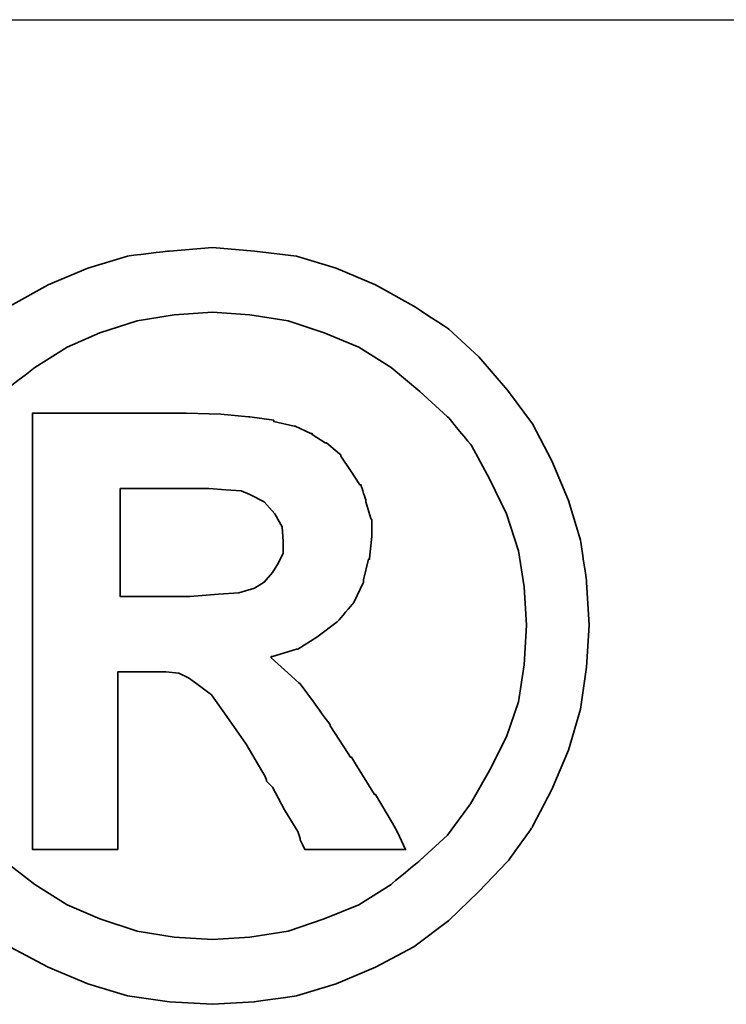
# Model space of a CAD drawing. Header units: millimetres. Extents: x -7 to 264, y -110 to -29.
# Tile 17 of 41: x 189.464 to 189.639, y -89.305 to -89.062. Entities that reach past the tile are written whole.
import ezdxf

# ---------------------------------------------------------------- set-up
doc = ezdxf.new("R2010")
doc.units = ezdxf.units.MM
doc.header["$LTSCALE"] = 0.15
for name, color, linetype in [('DIM', 4, 'CONTINUOUS'), ('layer 1', 7, 'CONTINUOUS'), ('OUT', 3, 'CONTINUOUS')]:
    doc.layers.add(name, color=color, linetype=linetype)

# ---------------------------------------------------------------- blocks, each defined once
blk = doc.blocks.new('TBI MOTION logo(完整正式版)')
at = {"layer": 'layer 1', "color": 22, "lineweight": 35}
for points, knots in [([(-91.89366, 20.43624), (-91.89366, 20.43624), (-91.91351, 20.77862), (-91.91351, 20.77862), (-91.91351, 20.77862), (-91.91351, 20.77862), (-91.96114, 21.11206), (-91.96114, 21.11206), (-91.96114, 21.11206), (-91.96114, 21.11206), (-92.05641, 21.42764), (-92.05641, 21.42764), (-92.05641, 21.42764), (-92.05641, 21.42764), (-92.18939, 21.74124), (-92.18939, 21.74124), (-92.18939, 21.74124), (-92.18939, 21.74124), (-92.34222, 22.03697), (-92.34222, 22.03697), (-92.34222, 22.03697), (-92.34222, 22.03697), (-92.5407, 22.30294), (-92.5407, 22.30294), (-92.5407, 22.30294), (-92.5407, 22.30294), (-92.76895, 22.5689), (-92.76895, 22.5689), (-92.76895, 22.5689), (-92.76895, 22.5689), (-93.00713, 22.78921), (-93.00713, 22.78921), (-93.00713, 22.78921), (-93.00713, 22.78921), (-93.285, 22.96982), (-93.285, 22.96982), (-93.285, 22.96982), (-93.285, 22.96982), (-93.58867, 23.14051), (-93.58867, 23.14051), (-93.58867, 23.14051), (-93.58867, 23.14051), (-93.90227, 23.2735), (-93.90227, 23.2735), (-93.90227, 23.2735), (-93.90227, 23.2735), (-94.21785, 23.36877), (-94.21785, 23.36877), (-94.21785, 23.36877), (-94.21785, 23.36877), (-94.55129, 23.40846), (-94.55129, 23.40846), (-94.55129, 23.40846), (-94.55129, 23.40846), (-94.88474, 23.43625), (-94.88474, 23.43625), (-94.88474, 23.43625), (-94.88474, 23.43625), (-95.22612, 23.40846), (-95.22612, 23.40846), (-95.22612, 23.40846), (-95.22612, 23.40846), (-95.55956, 23.36877), (-95.55956, 23.36877), (-95.55956, 23.36877), (-95.55956, 23.36877), (-95.87515, 23.2735), (-95.87515, 23.2735), (-95.87515, 23.2735), (-95.87515, 23.2735), (-96.18973, 23.14051), (-96.18973, 23.14051), (-96.18973, 23.14051), (-96.18973, 23.14051), (-96.4944, 22.96982), (-96.4944, 22.96982), (-96.4944, 22.96982), (-96.4944, 22.96982), (-96.77028, 22.78921), (-96.77028, 22.78921), (-96.77028, 22.78921), (-96.77028, 22.78921), (-97.00846, 22.5689), (-97.00846, 22.5689), (-97.00846, 22.5689), (-97.00846, 22.5689), (-97.23671, 22.30294), (-97.23671, 22.30294), (-97.23671, 22.30294), (-97.23671, 22.30294), (-97.43618, 22.03697), (-97.43618, 22.03697), (-97.43618, 22.03697), (-97.43618, 22.03697), (-97.58901, 21.74124), (-97.58901, 21.74124), (-97.58901, 21.74124), (-97.58901, 21.74124), (-97.72298, 21.42764), (-97.72298, 21.42764), (-97.72298, 21.42764), (-97.72298, 21.42764), (-97.81825, 21.11206), (-97.81825, 21.11206), (-97.81825, 21.11206), (-97.81825, 21.11206), (-97.86589, 20.77862), (-97.86589, 20.77862), (-97.86589, 20.77862), (-97.86589, 20.77862), (-97.88375, 20.43624), (-97.88375, 20.43624), (-97.88375, 20.43624), (-97.88375, 20.43624), (-97.86589, 20.1028), (-97.86589, 20.1028), (-97.86589, 20.1028), (-97.86589, 20.1028), (-97.81825, 19.77035), (-97.81825, 19.77035), (-97.81825, 19.77035), (-97.81825, 19.77035), (-97.72298, 19.44583), (-97.72298, 19.44583), (-97.72298, 19.44583), (-97.72298, 19.44583), (-97.58901, 19.13224), (-97.58901, 19.13224), (-97.58901, 19.13224), (-97.58901, 19.13224), (-97.43618, 18.83749), (-97.43618, 18.83749), (-97.43618, 18.83749), (-97.43618, 18.83749), (-97.23671, 18.55963), (-97.23671, 18.55963), (-97.23671, 18.55963), (-97.23671, 18.55963), (-97.00846, 18.32145), (-97.00846, 18.32145), (-97.00846, 18.32145), (-97.00846, 18.32145), (-96.77028, 18.0932), (-96.77028, 18.0932), (-96.77028, 18.0932), (-96.77028, 18.0932), (-96.4944, 17.88381), (-96.4944, 17.88381), (-96.4944, 17.88381), (-96.4944, 17.88381), (-96.18973, 17.72205), (-96.18973, 17.72205), (-96.18973, 17.72205), (-96.18973, 17.72205), (-95.87515, 17.58906), (-95.87515, 17.58906), (-95.87515, 17.58906), (-95.87515, 17.58906), (-95.55956, 17.4938), (-95.55956, 17.4938), (-95.55956, 17.4938), (-95.55956, 17.4938), (-95.22612, 17.44616), (-95.22612, 17.44616), (-95.22612, 17.44616), (-95.22612, 17.44616), (-94.88474, 17.42631), (-94.88474, 17.42631), (-94.88474, 17.42631), (-94.88474, 17.42631), (-94.55129, 17.44616), (-94.55129, 17.44616), (-94.55129, 17.44616), (-94.55129, 17.44616), (-94.21785, 17.4938), (-94.21785, 17.4938), (-94.21785, 17.4938), (-94.21785, 17.4938), (-93.90227, 17.58906), (-93.90227, 17.58906), (-93.90227, 17.58906), (-93.90227, 17.58906), (-93.58867, 17.72205), (-93.58867, 17.72205), (-93.58867, 17.72205), (-93.58867, 17.72205), (-93.285, 17.88381), (-93.285, 17.88381), (-93.285, 17.88381), (-93.285, 17.88381), (-93.00713, 18.0932), (-93.00713, 18.0932), (-93.00713, 18.0932), (-93.00713, 18.0932), (-92.76895, 18.32145), (-92.76895, 18.32145), (-92.76895, 18.32145), (-92.76895, 18.32145), (-92.5407, 18.55963), (-92.5407, 18.55963), (-92.5407, 18.55963), (-92.5407, 18.55963), (-92.34222, 18.83749), (-92.34222, 18.83749), (-92.34222, 18.83749), (-92.34222, 18.83749), (-92.18939, 19.13224), (-92.18939, 19.13224), (-92.18939, 19.13224), (-92.18939, 19.13224), (-92.05641, 19.44583), (-92.05641, 19.44583), (-92.05641, 19.44583), (-92.05641, 19.44583), (-91.96114, 19.77035), (-91.96114, 19.77035), (-91.96114, 19.77035), (-91.96114, 19.77035), (-91.91351, 20.1028), (-91.91351, 20.1028), (-91.91351, 20.1028), (-91.91351, 20.1028), (-91.89366, 20.43624), (-91.89366, 20.43624)], [0, 0, 0, 0, 0.0178571, 0.0178571, 0.0178571, 0.0178572, 0.0357143, 0.0357143, 0.0357143, 0.0357143, 0.0535714, 0.0535714, 0.0535714, 0.0535714, 0.0714286, 0.0714286, 0.0714286, 0.0714286, 0.0892857, 0.0892857, 0.0892857, 0.0892857, 0.1071429, 0.1071429, 0.1071429, 0.1071429, 0.125, 0.125, 0.125, 0.125, 0.1428571, 0.1428571, 0.1428571, 0.1428572, 0.1607143, 0.1607143, 0.1607143, 0.1607143, 0.1785714, 0.1785714, 0.1785714, 0.1785714, 0.1964286, 0.1964286, 0.1964286, 0.1964286, 0.2142857, 0.2142857, 0.2142857, 0.2142857, 0.2321429, 0.2321429, 0.2321429, 0.2321429, 0.25, 0.25, 0.25, 0.25, 0.2678571, 0.2678571, 0.2678571, 0.2678572, 0.2857143, 0.2857143, 0.2857143, 0.2857143, 0.3035714, 0.3035714, 0.3035714, 0.3035714, 0.3214286, 0.3214286, 0.3214286, 0.3214286, 0.3392857, 0.3392857, 0.3392857, 0.3392857, 0.3571429, 0.3571429, 0.3571429, 0.3571429, 0.375, 0.375, 0.375, 0.375, 0.3928571, 0.3928571, 0.3928571, 0.3928572, 0.4107143, 0.4107143, 0.4107143, 0.4107143, 0.4285714, 0.4285714, 0.4285714, 0.4285714, 0.4464286, 0.4464286, 0.4464286, 0.4464286, 0.4642857, 0.4642857, 0.4642857, 0.4642857, 0.4821429, 0.4821429, 0.4821429, 0.4821429, 0.5, 0.5, 0.5, 0.5, 0.5178571, 0.5178571, 0.5178571, 0.5178572, 0.5357143, 0.5357143, 0.5357143, 0.5357143, 0.5535714, 0.5535714, 0.5535714, 0.5535714, 0.5714286, 0.5714286, 0.5714286, 0.5714286, 0.5892857, 0.5892857, 0.5892857, 0.5892857, 0.6071429, 0.6071429, 0.6071429, 0.6071429, 0.625, 0.625, 0.625, 0.625, 0.6428571, 0.6428571, 0.6428571, 0.6428572, 0.6607143, 0.6607143, 0.6607143, 0.6607143, 0.6785714, 0.6785714, 0.6785714, 0.6785714, 0.6964286, 0.6964286, 0.6964286, 0.6964286, 0.7142857, 0.7142857, 0.7142857, 0.7142857, 0.7321429, 0.7321429, 0.7321429, 0.7321429, 0.75, 0.75, 0.75, 0.75, 0.7678571, 0.7678571, 0.7678571, 0.7678572, 0.7857143, 0.7857143, 0.7857143, 0.7857143, 0.8035714, 0.8035714, 0.8035714, 0.8035714, 0.8214286, 0.8214286, 0.8214286, 0.8214286, 0.8392857, 0.8392857, 0.8392857, 0.8392857, 0.8571429, 0.8571429, 0.8571429, 0.8571429, 0.875, 0.875, 0.875, 0.875, 0.8928571, 0.8928571, 0.8928571, 0.8928572, 0.9107143, 0.9107143, 0.9107143, 0.9107143, 0.9285714, 0.9285714, 0.9285714, 0.9285714, 0.9464286, 0.9464286, 0.9464286, 0.9464286, 0.9642857, 0.9642857, 0.9642857, 0.9642857, 0.9821429, 0.9821429, 0.9821429, 0.9821429, 1, 1, 1, 1]), ([(-92.38986, 20.43624), (-92.38986, 20.43624), (-92.40871, 20.74091), (-92.40871, 20.74091), (-92.40871, 20.74091), (-92.40871, 20.74091), (-92.45536, 21.02672), (-92.45536, 21.02672), (-92.45536, 21.02672), (-92.45536, 21.02672), (-92.55063, 21.32245), (-92.55063, 21.32245), (-92.55063, 21.32245), (-92.55063, 21.32245), (-92.68361, 21.59833), (-92.68361, 21.59833), (-92.68361, 21.59833), (-92.68361, 21.59833), (-92.82651, 21.86429), (-92.82651, 21.86429), (-92.82651, 21.86429), (-92.82651, 21.86429), (-93.01705, 22.09255), (-93.01705, 22.09255), (-93.01705, 22.09255), (-93.01705, 22.09255), (-93.23736, 22.29301), (-93.23736, 22.29301), (-93.23736, 22.29301), (-93.23736, 22.29301), (-93.46561, 22.48355), (-93.46561, 22.48355), (-93.46561, 22.48355), (-93.46561, 22.48355), (-93.72165, 22.6463), (-93.72165, 22.6463), (-93.72165, 22.6463), (-93.72165, 22.6463), (-93.99754, 22.75944), (-93.99754, 22.75944), (-93.99754, 22.75944), (-93.99754, 22.75944), (-94.28335, 22.85471), (-94.28335, 22.85471), (-94.28335, 22.85471), (-94.28335, 22.85471), (-94.589, 22.90234), (-94.589, 22.90234), (-94.589, 22.90234), (-94.589, 22.90234), (-94.88474, 22.92219), (-94.88474, 22.92219), (-94.88474, 22.92219), (-94.88474, 22.92219), (-95.1894, 22.90234), (-95.1894, 22.90234), (-95.1894, 22.90234), (-95.1894, 22.90234), (-95.48315, 22.85471), (-95.48315, 22.85471), (-95.48315, 22.85471), (-95.48315, 22.85471), (-95.77988, 22.75944), (-95.77988, 22.75944), (-95.77988, 22.75944), (-95.77988, 22.75944), (-96.03691, 22.6463), (-96.03691, 22.6463), (-96.03691, 22.6463), (-96.03691, 22.6463), (-96.29394, 22.48355), (-96.29394, 22.48355), (-96.29394, 22.48355), (-96.29394, 22.48355), (-96.54203, 22.29301), (-96.54203, 22.29301), (-96.54203, 22.29301), (-96.54203, 22.29301), (-96.75937, 22.09255), (-96.75937, 22.09255), (-96.75937, 22.09255), (-96.75937, 22.09255), (-96.9509, 21.86429), (-96.9509, 21.86429), (-96.9509, 21.86429), (-96.9509, 21.86429), (-97.0938, 21.59833), (-97.0938, 21.59833), (-97.0938, 21.59833), (-97.0938, 21.59833), (-97.21686, 21.32245), (-97.21686, 21.32245), (-97.21686, 21.32245), (-97.21686, 21.32245), (-97.32206, 21.02672), (-97.32206, 21.02672), (-97.32206, 21.02672), (-97.32206, 21.02672), (-97.36076, 20.74091), (-97.36076, 20.74091), (-97.36076, 20.74091), (-97.36076, 20.74091), (-97.37961, 20.43624), (-97.37961, 20.43624), (-97.37961, 20.43624), (-97.37961, 20.43624), (-97.36076, 20.12165), (-97.36076, 20.12165), (-97.36076, 20.12165), (-97.36076, 20.12165), (-97.32206, 19.82791), (-97.32206, 19.82791), (-97.32206, 19.82791), (-97.32206, 19.82791), (-97.21686, 19.55102), (-97.21686, 19.55102), (-97.21686, 19.55102), (-97.21686, 19.55102), (-97.0938, 19.28407), (-97.0938, 19.28407), (-97.0938, 19.28407), (-97.0938, 19.28407), (-96.94098, 19.01811), (-96.94098, 19.01811), (-96.94098, 19.01811), (-96.94098, 19.01811), (-96.75937, 18.77001), (-96.75937, 18.77001), (-96.75937, 18.77001), (-96.75937, 18.77001), (-96.54203, 18.56955), (-96.54203, 18.56955), (-96.54203, 18.56955), (-96.54203, 18.56955), (-96.29394, 18.37901), (-96.29394, 18.37901), (-96.29394, 18.37901), (-96.29394, 18.37901), (-96.03691, 18.21725), (-96.03691, 18.21725), (-96.03691, 18.21725), (-96.03691, 18.21725), (-95.77988, 18.10412), (-95.77988, 18.10412), (-95.77988, 18.10412), (-95.77988, 18.10412), (-95.48315, 18.00786), (-95.48315, 18.00786), (-95.48315, 18.00786), (-95.48315, 18.00786), (-95.1894, 17.96022), (-95.1894, 17.96022), (-95.1894, 17.96022), (-95.1894, 17.96022), (-94.88474, 17.94137), (-94.88474, 17.94137), (-94.88474, 17.94137), (-94.88474, 17.94137), (-94.589, 17.96022), (-94.589, 17.96022), (-94.589, 17.96022), (-94.589, 17.96022), (-94.28335, 18.00786), (-94.28335, 18.00786), (-94.28335, 18.00786), (-94.28335, 18.00786), (-93.99754, 18.10412), (-93.99754, 18.10412), (-93.99754, 18.10412), (-93.99754, 18.10412), (-93.72165, 18.21725), (-93.72165, 18.21725), (-93.72165, 18.21725), (-93.72165, 18.21725), (-93.46561, 18.37901), (-93.46561, 18.37901), (-93.46561, 18.37901), (-93.46561, 18.37901), (-93.23736, 18.56955), (-93.23736, 18.56955), (-93.23736, 18.56955), (-93.23736, 18.56955), (-93.01705, 18.77001), (-93.01705, 18.77001), (-93.01705, 18.77001), (-93.01705, 18.77001), (-92.83644, 19.01811), (-92.83644, 19.01811), (-92.83644, 19.01811), (-92.83644, 19.01811), (-92.68361, 19.28407), (-92.68361, 19.28407), (-92.68361, 19.28407), (-92.68361, 19.28407), (-92.55063, 19.55102), (-92.55063, 19.55102), (-92.55063, 19.55102), (-92.55063, 19.55102), (-92.45536, 19.82791), (-92.45536, 19.82791), (-92.45536, 19.82791), (-92.45536, 19.82791), (-92.40871, 20.12165), (-92.40871, 20.12165), (-92.40871, 20.12165), (-92.40871, 20.12165), (-92.38986, 20.43624), (-92.38986, 20.43624)], [0, 0, 0, 0, 0.0192308, 0.0192308, 0.0192308, 0.0192308, 0.0384615, 0.0384615, 0.0384615, 0.0384615, 0.0576923, 0.0576923, 0.0576923, 0.0576923, 0.0769231, 0.0769231, 0.0769231, 0.0769231, 0.0961538, 0.0961538, 0.0961538, 0.0961539, 0.1153846, 0.1153846, 0.1153846, 0.1153846, 0.1346154, 0.1346154, 0.1346154, 0.1346154, 0.1538462, 0.1538462, 0.1538462, 0.1538462, 0.1730769, 0.1730769, 0.1730769, 0.1730769, 0.1923077, 0.1923077, 0.1923077, 0.1923077, 0.2115385, 0.2115385, 0.2115385, 0.2115385, 0.2307692, 0.2307692, 0.2307692, 0.2307692, 0.25, 0.25, 0.25, 0.25, 0.2692308, 0.2692308, 0.2692308, 0.2692308, 0.2884615, 0.2884615, 0.2884615, 0.2884615, 0.3076923, 0.3076923, 0.3076923, 0.3076923, 0.3269231, 0.3269231, 0.3269231, 0.3269231, 0.3461538, 0.3461538, 0.3461538, 0.3461539, 0.3653846, 0.3653846, 0.3653846, 0.3653846, 0.3846154, 0.3846154, 0.3846154, 0.3846154, 0.4038462, 0.4038462, 0.4038462, 0.4038462, 0.4230769, 0.4230769, 0.4230769, 0.4230769, 0.4423077, 0.4423077, 0.4423077, 0.4423077, 0.4615385, 0.4615385, 0.4615385, 0.4615385, 0.4807692, 0.4807692, 0.4807692, 0.4807692, 0.5, 0.5, 0.5, 0.5, 0.5192308, 0.5192308, 0.5192308, 0.5192308, 0.5384615, 0.5384615, 0.5384615, 0.5384615, 0.5576923, 0.5576923, 0.5576923, 0.5576923, 0.5769231, 0.5769231, 0.5769231, 0.5769231, 0.5961538, 0.5961538, 0.5961538, 0.5961539, 0.6153846, 0.6153846, 0.6153846, 0.6153846, 0.6346154, 0.6346154, 0.6346154, 0.6346154, 0.6538462, 0.6538462, 0.6538462, 0.6538462, 0.6730769, 0.6730769, 0.6730769, 0.6730769, 0.6923077, 0.6923077, 0.6923077, 0.6923077, 0.7115385, 0.7115385, 0.7115385, 0.7115385, 0.7307692, 0.7307692, 0.7307692, 0.7307692, 0.75, 0.75, 0.75, 0.75, 0.7692308, 0.7692308, 0.7692308, 0.7692308, 0.7884615, 0.7884615, 0.7884615, 0.7884615, 0.8076923, 0.8076923, 0.8076923, 0.8076923, 0.8269231, 0.8269231, 0.8269231, 0.8269231, 0.8461538, 0.8461538, 0.8461538, 0.8461539, 0.8653846, 0.8653846, 0.8653846, 0.8653846, 0.8846154, 0.8846154, 0.8846154, 0.8846154, 0.9038462, 0.9038462, 0.9038462, 0.9038462, 0.9230769, 0.9230769, 0.9230769, 0.9230769, 0.9423077, 0.9423077, 0.9423077, 0.9423077, 0.9615385, 0.9615385, 0.9615385, 0.9615385, 0.9807692, 0.9807692, 0.9807692, 0.9807692, 1, 1, 1, 1]), ([(-96.31279, 18.7323), (-96.31279, 18.7323), (-96.31279, 18.77001), (-96.31279, 18.77001), (-96.31279, 18.77001), (-96.31279, 18.77001), (-96.31279, 18.87422), (-96.31279, 18.87422), (-96.31279, 18.87422), (-96.31279, 18.87422), (-96.31279, 19.04689), (-96.31279, 19.04689), (-96.31279, 19.04689), (-96.31279, 19.04689), (-96.31279, 19.25529), (-96.31279, 19.25529), (-96.31279, 19.25529), (-96.31279, 19.25529), (-96.31279, 19.5024), (-96.31279, 19.5024), (-96.31279, 19.5024), (-96.31279, 19.5024), (-96.31279, 19.77035), (-96.31279, 19.77035), (-96.31279, 19.77035), (-96.31279, 19.77035), (-96.31279, 20.37868), (-96.31279, 20.37868), (-96.31279, 20.37868), (-96.31279, 20.37868), (-96.31279, 20.98801), (-96.31279, 20.98801), (-96.31279, 20.98801), (-96.31279, 20.98801), (-96.31279, 21.27482), (-96.31279, 21.27482), (-96.31279, 21.27482), (-96.31279, 21.27482), (-96.31279, 21.52291), (-96.31279, 21.52291), (-96.31279, 21.52291), (-96.31279, 21.52291), (-96.31279, 21.75017), (-96.31279, 21.75017), (-96.31279, 21.75017), (-96.31279, 21.75017), (-96.31279, 21.90399), (-96.31279, 21.90399), (-96.31279, 21.90399), (-96.31279, 21.90399), (-96.31279, 22.0072), (-96.31279, 22.0072), (-96.31279, 22.0072), (-96.31279, 22.0072), (-96.31279, 22.04689), (-96.31279, 22.04689), (-96.31279, 22.04689), (-96.31279, 22.04689), (-96.31279, 22.12232), (-96.31279, 22.12232), (-96.31279, 22.12232), (-96.31279, 22.12232), (-96.2463, 22.12232), (-96.2463, 22.12232), (-96.2463, 22.12232), (-96.2463, 22.12232), (-96.22645, 22.12232), (-96.22645, 22.12232), (-96.22645, 22.12232), (-96.22645, 22.12232), (-96.18973, 22.12232), (-96.18973, 22.12232), (-96.18973, 22.12232), (-96.18973, 22.12232), (-96.05576, 22.12232), (-96.05576, 22.12232), (-96.05576, 22.12232), (-96.05576, 22.12232), (-95.87515, 22.12232), (-95.87515, 22.12232), (-95.87515, 22.12232), (-95.87515, 22.12232), (-95.66476, 22.12232), (-95.66476, 22.12232), (-95.66476, 22.12232), (-95.66476, 22.12232), (-95.44643, 22.12232), (-95.44643, 22.12232), (-95.44643, 22.12232), (-95.44643, 22.12232), (-95.27375, 22.12232), (-95.27375, 22.12232), (-95.27375, 22.12232), (-95.27375, 22.12232), (-95.15963, 22.12232), (-95.15963, 22.12232), (-95.15963, 22.12232), (-95.15963, 22.12232), (-95.12291, 22.12232), (-95.12291, 22.12232), (-95.12291, 22.12232), (-95.12291, 22.12232), (-95.10306, 22.12232), (-95.10306, 22.12232), (-95.10306, 22.12232), (-95.10306, 22.12232), (-95.09314, 22.12232), (-95.09314, 22.12232), (-95.09314, 22.12232), (-95.09314, 22.12232), (-94.81725, 22.1124), (-94.81725, 22.1124), (-94.81725, 22.1124), (-94.81725, 22.1124), (-94.59893, 22.09255), (-94.59893, 22.09255), (-94.59893, 22.09255), (-94.59893, 22.09255), (-94.589, 22.09255), (-94.589, 22.09255), (-94.589, 22.09255), (-94.589, 22.09255), (-94.39846, 22.06476), (-94.39846, 22.06476), (-94.39846, 22.06476), (-94.39846, 22.06476), (-94.39846, 22.05483), (-94.39846, 22.05483), (-94.39846, 22.05483), (-94.39846, 22.05483), (-94.23571, 22.01713), (-94.23571, 22.01713), (-94.23571, 22.01713), (-94.23571, 22.01713), (-94.22777, 22.01713), (-94.22777, 22.01713), (-94.22777, 22.01713), (-94.22777, 22.01713), (-94.10273, 21.96056), (-94.10273, 21.96056), (-94.10273, 21.96056), (-94.10273, 21.96056), (-94.09281, 21.96056), (-94.09281, 21.96056), (-94.09281, 21.96056), (-94.09281, 21.96056), (-94.09281, 21.95162), (-94.09281, 21.95162), (-94.09281, 21.95162), (-94.09281, 21.95162), (-93.9896, 21.88415), (-93.9896, 21.88415), (-93.9896, 21.88415), (-93.9896, 21.88415), (-93.97868, 21.88415), (-93.97868, 21.88415), (-93.97868, 21.88415), (-93.97868, 21.88415), (-93.87448, 21.79781), (-93.87448, 21.79781), (-93.87448, 21.79781), (-93.87448, 21.79781), (-93.86456, 21.78888), (-93.86456, 21.78888), (-93.86456, 21.78888), (-93.86456, 21.78888), (-93.86456, 21.77895), (-93.86456, 21.77895), (-93.86456, 21.77895), (-93.86456, 21.77895), (-93.78913, 21.66483), (-93.78913, 21.66483), (-93.78913, 21.66483), (-93.78913, 21.66483), (-93.71371, 21.5507), (-93.71371, 21.5507), (-93.71371, 21.5507), (-93.71371, 21.5507), (-93.7028, 21.5507), (-93.7028, 21.5507), (-93.7028, 21.5507), (-93.7028, 21.5507), (-93.7028, 21.54078), (-93.7028, 21.54078), (-93.7028, 21.54078), (-93.7028, 21.54078), (-93.66608, 21.42764), (-93.66608, 21.42764), (-93.66608, 21.42764), (-93.66608, 21.42764), (-93.66608, 21.41772), (-93.66608, 21.41772), (-93.66608, 21.41772), (-93.66608, 21.41772), (-93.62638, 21.28474), (-93.62638, 21.28474), (-93.62638, 21.28474), (-93.62638, 21.28474), (-93.61844, 21.27482), (-93.61844, 21.27482), (-93.61844, 21.27482), (-93.61844, 21.27482), (-93.61844, 21.14977), (-93.61844, 21.14977), (-93.61844, 21.14977), (-93.61844, 21.14977), (-93.61844, 21.14183), (-93.61844, 21.14183), (-93.61844, 21.14183), (-93.61844, 21.14183), (-93.6363, 20.96915), (-93.6363, 20.96915), (-93.6363, 20.96915), (-93.6363, 20.96915), (-93.6363, 20.96122), (-93.6363, 20.96122), (-93.6363, 20.96122), (-93.6363, 20.96122), (-93.64623, 20.96122), (-93.64623, 20.96122), (-93.64623, 20.96122), (-93.64623, 20.96122), (-93.68493, 20.79847), (-93.68493, 20.79847), (-93.68493, 20.79847), (-93.68493, 20.79847), (-93.68493, 20.78854), (-93.68493, 20.78854), (-93.68493, 20.78854), (-93.68493, 20.78854), (-93.68493, 20.77862), (-93.68493, 20.77862), (-93.68493, 20.77862), (-93.68493, 20.77862), (-93.76135, 20.61785), (-93.76135, 20.61785), (-93.76135, 20.61785), (-93.76135, 20.61785), (-93.76929, 20.60693), (-93.76929, 20.60693), (-93.76929, 20.60693), (-93.76929, 20.60693), (-93.8844, 20.47495), (-93.8844, 20.47495), (-93.8844, 20.47495), (-93.8844, 20.47495), (-93.89433, 20.46502), (-93.89433, 20.46502), (-93.89433, 20.46502), (-93.89433, 20.46502), (-94.04517, 20.34991), (-94.04517, 20.34991), (-94.04517, 20.34991), (-94.04517, 20.34991), (-94.05509, 20.34197), (-94.05509, 20.34197), (-94.05509, 20.34197), (-94.05509, 20.34197), (-94.20792, 20.2467), (-94.20792, 20.2467), (-94.20792, 20.2467), (-94.20792, 20.2467), (-94.21785, 20.2467), (-94.21785, 20.2467), (-94.21785, 20.2467), (-94.21785, 20.2467), (-94.40839, 20.18913), (-94.40839, 20.18913), (-94.40839, 20.18913), (-94.40839, 20.18913), (-94.41831, 20.18913), (-94.41831, 20.18913), (-94.41831, 20.18913), (-94.41831, 20.18913), (-94.41831, 20.17921), (-94.41831, 20.17921), (-94.41831, 20.17921), (-94.41831, 20.17921), (-94.31312, 20.08394), (-94.31312, 20.08394), (-94.31312, 20.08394), (-94.31312, 20.08394), (-94.198, 19.97875), (-94.198, 19.97875), (-94.198, 19.97875), (-94.198, 19.97875), (-94.18907, 19.97081), (-94.18907, 19.97081), (-94.18907, 19.97081), (-94.18907, 19.97081), (-94.07494, 19.81798), (-94.07494, 19.81798), (-94.07494, 19.81798), (-94.07494, 19.81798), (-93.9499, 19.6453), (-93.9499, 19.6453), (-93.9499, 19.6453), (-93.9499, 19.6453), (-93.9499, 19.63736), (-93.9499, 19.63736), (-93.9499, 19.63736), (-93.9499, 19.63736), (-93.80799, 19.41705), (-93.80799, 19.41705), (-93.80799, 19.41705), (-93.80799, 19.41705), (-93.78913, 19.38828), (-93.78913, 19.38828), (-93.78913, 19.38828), (-93.78913, 19.38828), (-93.77921, 19.38828), (-93.77921, 19.38828), (-93.77921, 19.38828), (-93.77921, 19.38828), (-93.7415, 19.32178), (-93.7415, 19.32178), (-93.7415, 19.32178), (-93.7415, 19.32178), (-93.59859, 19.09353), (-93.59859, 19.09353), (-93.59859, 19.09353), (-93.59859, 19.09353), (-93.58867, 19.09353), (-93.58867, 19.09353), (-93.58867, 19.09353), (-93.58867, 19.09353), (-93.45569, 18.86528), (-93.45569, 18.86528), (-93.45569, 18.86528), (-93.45569, 18.86528), (-93.41798, 18.7978), (-93.41798, 18.7978), (-93.41798, 18.7978), (-93.41798, 18.7978), (-93.39813, 18.76009), (-93.39813, 18.76009), (-93.39813, 18.76009), (-93.39813, 18.76009), (-93.3505, 18.6549), (-93.3505, 18.6549), (-93.3505, 18.6549), (-93.3505, 18.6549), (-93.45569, 18.6549), (-93.45569, 18.6549), (-93.45569, 18.6549), (-93.45569, 18.6549), (-93.47454, 18.6549), (-93.47454, 18.6549), (-93.47454, 18.6549), (-93.47454, 18.6549), (-93.56088, 18.6549), (-93.56088, 18.6549), (-93.56088, 18.6549), (-93.56088, 18.6549), (-93.78913, 18.6549), (-93.78913, 18.6549), (-93.78913, 18.6549), (-93.78913, 18.6549), (-94.01738, 18.6549), (-94.01738, 18.6549), (-94.01738, 18.6549), (-94.01738, 18.6549), (-94.09281, 18.6549), (-94.09281, 18.6549), (-94.09281, 18.6549), (-94.09281, 18.6549), (-94.11265, 18.6549), (-94.11265, 18.6549), (-94.11265, 18.6549), (-94.11265, 18.6549), (-94.15036, 18.6549), (-94.15036, 18.6549), (-94.15036, 18.6549), (-94.15036, 18.6549), (-94.17021, 18.69459), (-94.17021, 18.69459), (-94.17021, 18.69459), (-94.17021, 18.69459), (-94.18907, 18.7323), (-94.18907, 18.7323), (-94.18907, 18.7323), (-94.18907, 18.7323), (-94.18907, 18.74223), (-94.18907, 18.74223), (-94.18907, 18.74223), (-94.18907, 18.74223), (-94.20792, 18.7978), (-94.20792, 18.7978), (-94.20792, 18.7978), (-94.20792, 18.7978), (-94.31312, 18.97048), (-94.31312, 18.97048), (-94.31312, 18.97048), (-94.31312, 18.97048), (-94.40839, 19.1501), (-94.40839, 19.1501), (-94.40839, 19.1501), (-94.40839, 19.1501), (-94.4461, 19.1888), (-94.4461, 19.1888), (-94.4461, 19.1888), (-94.4461, 19.1888), (-94.45602, 19.19873), (-94.45602, 19.19873), (-94.45602, 19.19873), (-94.45602, 19.19873), (-94.45602, 19.20766), (-94.45602, 19.20766), (-94.45602, 19.20766), (-94.45602, 19.20766), (-94.46595, 19.23644), (-94.46595, 19.23644), (-94.46595, 19.23644), (-94.46595, 19.23644), (-94.61679, 19.49347), (-94.61679, 19.49347), (-94.61679, 19.49347), (-94.61679, 19.49347), (-94.76962, 19.7118), (-94.76962, 19.7118), (-94.76962, 19.7118), (-94.76962, 19.7118), (-94.89268, 19.88447), (-94.89268, 19.88447), (-94.89268, 19.88447), (-94.89268, 19.88447), (-95.00779, 19.97081), (-95.00779, 19.97081), (-95.00779, 19.97081), (-95.00779, 19.97081), (-95.07528, 20.01845), (-95.07528, 20.01845), (-95.07528, 20.01845), (-95.07528, 20.01845), (-95.1507, 20.05616), (-95.1507, 20.05616), (-95.1507, 20.05616), (-95.1507, 20.05616), (-95.2549, 20.06608), (-95.2549, 20.06608), (-95.2549, 20.06608), (-95.2549, 20.06608), (-95.38887, 20.06608), (-95.38887, 20.06608), (-95.38887, 20.06608), (-95.38887, 20.06608), (-95.40872, 20.06608), (-95.40872, 20.06608), (-95.40872, 20.06608), (-95.40872, 20.06608), (-95.42658, 20.06608), (-95.42658, 20.06608), (-95.42658, 20.06608), (-95.42658, 20.06608), (-95.5417, 20.06608), (-95.5417, 20.06608), (-95.5417, 20.06608), (-95.5417, 20.06608), (-95.63697, 20.06608), (-95.63697, 20.06608), (-95.63697, 20.06608), (-95.63697, 20.06608), (-95.63697, 19.99761), (-95.63697, 19.99761), (-95.63697, 19.99761), (-95.63697, 19.99761), (-95.63697, 19.92318), (-95.63697, 19.92318), (-95.63697, 19.92318), (-95.63697, 19.92318), (-95.63697, 19.69294), (-95.63697, 19.69294), (-95.63697, 19.69294), (-95.63697, 19.69294), (-95.63697, 19.44583), (-95.63697, 19.44583), (-95.63697, 19.44583), (-95.63697, 19.44583), (-95.63697, 19.17888), (-95.63697, 19.17888), (-95.63697, 19.17888), (-95.63697, 19.17888), (-95.63697, 18.96055), (-95.63697, 18.96055), (-95.63697, 18.96055), (-95.63697, 18.96055), (-95.63697, 18.87422), (-95.63697, 18.87422), (-95.63697, 18.87422), (-95.63697, 18.87422), (-95.63697, 18.80773), (-95.63697, 18.80773), (-95.63697, 18.80773), (-95.63697, 18.80773), (-95.63697, 18.75017), (-95.63697, 18.75017), (-95.63697, 18.75017), (-95.63697, 18.75017), (-95.63697, 18.7323), (-95.63697, 18.7323), (-95.63697, 18.7323), (-95.63697, 18.7323), (-95.63697, 18.6549), (-95.63697, 18.6549), (-95.63697, 18.6549), (-95.63697, 18.6549), (-95.70247, 18.6549), (-95.70247, 18.6549), (-95.70247, 18.6549), (-95.70247, 18.6549), (-95.72232, 18.6549), (-95.72232, 18.6549), (-95.72232, 18.6549), (-95.72232, 18.6549), (-95.77988, 18.6549), (-95.77988, 18.6549), (-95.77988, 18.6549), (-95.77988, 18.6549), (-95.97835, 18.6549), (-95.97835, 18.6549), (-95.97835, 18.6549), (-95.97835, 18.6549), (-96.15103, 18.6549), (-96.15103, 18.6549), (-96.15103, 18.6549), (-96.15103, 18.6549), (-96.2076, 18.6549), (-96.2076, 18.6549), (-96.2076, 18.6549), (-96.2076, 18.6549), (-96.2463, 18.6549), (-96.2463, 18.6549), (-96.2463, 18.6549), (-96.2463, 18.6549), (-96.31279, 18.6549), (-96.31279, 18.6549), (-96.31279, 18.6549), (-96.31279, 18.6549), (-96.31279, 18.7323), (-96.31279, 18.7323)], [0, 0, 0, 0, 0.0074074, 0.0074074, 0.0074074, 0.0074074, 0.0148148, 0.0148148, 0.0148148, 0.0148148, 0.0222222, 0.0222222, 0.0222222, 0.0222222, 0.0296296, 0.0296296, 0.0296296, 0.0296296, 0.037037, 0.037037, 0.037037, 0.037037, 0.0444444, 0.0444444, 0.0444444, 0.0444445, 0.0518519, 0.0518519, 0.0518519, 0.0518519, 0.0592593, 0.0592593, 0.0592593, 0.0592593, 0.0666667, 0.0666667, 0.0666667, 0.0666667, 0.0740741, 0.0740741, 0.0740741, 0.0740741, 0.0814815, 0.0814815, 0.0814815, 0.0814815, 0.0888889, 0.0888889, 0.0888889, 0.0888889, 0.0962963, 0.0962963, 0.0962963, 0.0962963, 0.1037037, 0.1037037, 0.1037037, 0.1037037, 0.1111111, 0.1111111, 0.1111111, 0.1111111, 0.1185185, 0.1185185, 0.1185185, 0.1185185, 0.1259259, 0.1259259, 0.1259259, 0.1259259, 0.1333333, 0.1333333, 0.1333333, 0.1333333, 0.1407407, 0.1407407, 0.1407407, 0.1407408, 0.1481481, 0.1481481, 0.1481481, 0.1481482, 0.1555556, 0.1555556, 0.1555556, 0.1555556, 0.162963, 0.162963, 0.162963, 0.162963, 0.1703704, 0.1703704, 0.1703704, 0.1703704, 0.1777778, 0.1777778, 0.1777778, 0.1777778, 0.1851852, 0.1851852, 0.1851852, 0.1851852, 0.1925926, 0.1925926, 0.1925926, 0.1925926, 0.2, 0.2, 0.2, 0.2, 0.2074074, 0.2074074, 0.2074074, 0.2074074, 0.2148148, 0.2148148, 0.2148148, 0.2148148, 0.2222222, 0.2222222, 0.2222222, 0.2222222, 0.2296296, 0.2296296, 0.2296296, 0.2296296, 0.237037, 0.237037, 0.237037, 0.237037, 0.2444444, 0.2444444, 0.2444444, 0.2444445, 0.2518519, 0.2518519, 0.2518519, 0.2518519, 0.2592593, 0.2592593, 0.2592593, 0.2592593, 0.2666667, 0.2666667, 0.2666667, 0.2666667, 0.2740741, 0.2740741, 0.2740741, 0.2740741, 0.2814815, 0.2814815, 0.2814815, 0.2814815, 0.2888889, 0.2888889, 0.2888889, 0.2888889, 0.2962963, 0.2962963, 0.2962963, 0.2962963, 0.3037037, 0.3037037, 0.3037037, 0.3037037, 0.3111111, 0.3111111, 0.3111111, 0.3111111, 0.3185185, 0.3185185, 0.3185185, 0.3185185, 0.3259259, 0.3259259, 0.3259259, 0.3259259, 0.3333333, 0.3333333, 0.3333333, 0.3333333, 0.3407407, 0.3407407, 0.3407407, 0.3407408, 0.3481481, 0.3481481, 0.3481481, 0.3481482, 0.3555556, 0.3555556, 0.3555556, 0.3555556, 0.362963, 0.362963, 0.362963, 0.362963, 0.3703704, 0.3703704, 0.3703704, 0.3703704, 0.3777778, 0.3777778, 0.3777778, 0.3777778, 0.3851852, 0.3851852, 0.3851852, 0.3851852, 0.3925926, 0.3925926, 0.3925926, 0.3925926, 0.4, 0.4, 0.4, 0.4, 0.4074074, 0.4074074, 0.4074074, 0.4074074, 0.4148148, 0.4148148, 0.4148148, 0.4148148, 0.4222222, 0.4222222, 0.4222222, 0.4222222, 0.4296296, 0.4296296, 0.4296296, 0.4296296, 0.437037, 0.437037, 0.437037, 0.437037, 0.4444444, 0.4444444, 0.4444444, 0.4444445, 0.4518519, 0.4518519, 0.4518519, 0.4518519, 0.4592593, 0.4592593, 0.4592593, 0.4592593, 0.4666667, 0.4666667, 0.4666667, 0.4666667, 0.4740741, 0.4740741, 0.4740741, 0.4740741, 0.4814815, 0.4814815, 0.4814815, 0.4814815, 0.4888889, 0.4888889, 0.4888889, 0.4888889, 0.4962963, 0.4962963, 0.4962963, 0.4962963, 0.5037037, 0.5037037, 0.5037037, 0.5037037, 0.5111111, 0.5111111, 0.5111111, 0.5111111, 0.5185185, 0.5185185, 0.5185185, 0.5185185, 0.5259259, 0.5259259, 0.5259259, 0.5259259, 0.5333333, 0.5333333, 0.5333333, 0.5333333, 0.5407407, 0.5407407, 0.5407407, 0.5407408, 0.5481481, 0.5481481, 0.5481481, 0.5481482, 0.5555556, 0.5555556, 0.5555556, 0.5555556, 0.562963, 0.562963, 0.562963, 0.562963, 0.5703704, 0.5703704, 0.5703704, 0.5703704, 0.5777778, 0.5777778, 0.5777778, 0.5777778, 0.5851852, 0.5851852, 0.5851852, 0.5851852, 0.5925926, 0.5925926, 0.5925926, 0.5925926, 0.6, 0.6, 0.6, 0.6, 0.6074074, 0.6074074, 0.6074074, 0.6074074, 0.6148148, 0.6148148, 0.6148148, 0.6148148, 0.6222222, 0.6222222, 0.6222222, 0.6222222, 0.6296296, 0.6296296, 0.6296296, 0.6296296, 0.637037, 0.637037, 0.637037, 0.637037, 0.6444444, 0.6444444, 0.6444444, 0.6444445, 0.6518519, 0.6518519, 0.6518519, 0.6518519, 0.6592593, 0.6592593, 0.6592593, 0.6592593, 0.6666667, 0.6666667, 0.6666667, 0.6666667, 0.6740741, 0.6740741, 0.6740741, 0.6740741, 0.6814815, 0.6814815, 0.6814815, 0.6814815, 0.6888889, 0.6888889, 0.6888889, 0.6888889, 0.6962963, 0.6962963, 0.6962963, 0.6962963, 0.7037037, 0.7037037, 0.7037037, 0.7037037, 0.7111111, 0.7111111, 0.7111111, 0.7111111, 0.7185185, 0.7185185, 0.7185185, 0.7185185, 0.7259259, 0.7259259, 0.7259259, 0.7259259, 0.7333333, 0.7333333, 0.7333333, 0.7333333, 0.7407407, 0.7407407, 0.7407407, 0.7407408, 0.7481481, 0.7481481, 0.7481481, 0.7481482, 0.7555556, 0.7555556, 0.7555556, 0.7555556, 0.762963, 0.762963, 0.762963, 0.762963, 0.7703704, 0.7703704, 0.7703704, 0.7703704, 0.7777778, 0.7777778, 0.7777778, 0.7777778, 0.7851852, 0.7851852, 0.7851852, 0.7851852, 0.7925926, 0.7925926, 0.7925926, 0.7925926, 0.8, 0.8, 0.8, 0.8, 0.8074074, 0.8074074, 0.8074074, 0.8074074, 0.8148148, 0.8148148, 0.8148148, 0.8148148, 0.8222222, 0.8222222, 0.8222222, 0.8222222, 0.8296296, 0.8296296, 0.8296296, 0.8296296, 0.837037, 0.837037, 0.837037, 0.837037, 0.8444444, 0.8444444, 0.8444444, 0.8444445, 0.8518519, 0.8518519, 0.8518519, 0.8518519, 0.8592593, 0.8592593, 0.8592593, 0.8592593, 0.8666667, 0.8666667, 0.8666667, 0.8666667, 0.8740741, 0.8740741, 0.8740741, 0.8740741, 0.8814815, 0.8814815, 0.8814815, 0.8814815, 0.8888889, 0.8888889, 0.8888889, 0.8888889, 0.8962963, 0.8962963, 0.8962963, 0.8962963, 0.9037037, 0.9037037, 0.9037037, 0.9037037, 0.9111111, 0.9111111, 0.9111111, 0.9111111, 0.9185185, 0.9185185, 0.9185185, 0.9185185, 0.9259259, 0.9259259, 0.9259259, 0.9259259, 0.9333333, 0.9333333, 0.9333333, 0.9333333, 0.9407407, 0.9407407, 0.9407407, 0.9407408, 0.9481481, 0.9481481, 0.9481481, 0.9481482, 0.9555556, 0.9555556, 0.9555556, 0.9555556, 0.962963, 0.962963, 0.962963, 0.962963, 0.9703704, 0.9703704, 0.9703704, 0.9703704, 0.9777778, 0.9777778, 0.9777778, 0.9777778, 0.9851852, 0.9851852, 0.9851852, 0.9851852, 0.9925926, 0.9925926, 0.9925926, 0.9925926, 1, 1, 1, 1]), ([(-95.61712, 21.52291), (-95.61712, 21.52291), (-95.61712, 21.44551), (-95.61712, 21.44551), (-95.61712, 21.44551), (-95.61712, 21.44551), (-95.61712, 21.27482), (-95.61712, 21.27482), (-95.61712, 21.27482), (-95.61712, 21.27482), (-95.61712, 21.08328), (-95.61712, 21.08328), (-95.61712, 21.08328), (-95.61712, 21.08328), (-95.61712, 20.91358), (-95.61712, 20.91358), (-95.61712, 20.91358), (-95.61712, 20.91358), (-95.61712, 20.74091), (-95.61712, 20.74091), (-95.61712, 20.74091), (-95.61712, 20.74091), (-95.61712, 20.66449), (-95.61712, 20.66449), (-95.61712, 20.66449), (-95.61712, 20.66449), (-95.59926, 20.66449), (-95.59926, 20.66449), (-95.59926, 20.66449), (-95.59926, 20.66449), (-95.38887, 20.66449), (-95.38887, 20.66449), (-95.38887, 20.66449), (-95.38887, 20.66449), (-95.15963, 20.66449), (-95.15963, 20.66449), (-95.15963, 20.66449), (-95.15963, 20.66449), (-95.08421, 20.66449), (-95.08421, 20.66449), (-95.08421, 20.66449), (-95.08421, 20.66449), (-95.06535, 20.66449), (-95.06535, 20.66449), (-95.06535, 20.66449), (-95.06535, 20.66449), (-94.8371, 20.68335), (-94.8371, 20.68335), (-94.8371, 20.68335), (-94.8371, 20.68335), (-94.67435, 20.69327), (-94.67435, 20.69327), (-94.67435, 20.69327), (-94.67435, 20.69327), (-94.55129, 20.73098), (-94.55129, 20.73098), (-94.55129, 20.73098), (-94.55129, 20.73098), (-94.47389, 20.77862), (-94.47389, 20.77862), (-94.47389, 20.77862), (-94.47389, 20.77862), (-94.40839, 20.85503), (-94.40839, 20.85503), (-94.40839, 20.85503), (-94.40839, 20.85503), (-94.36075, 20.93145), (-94.36075, 20.93145), (-94.36075, 20.93145), (-94.36075, 20.93145), (-94.32304, 21.00885), (-94.32304, 21.00885), (-94.32304, 21.00885), (-94.32304, 21.00885), (-94.32304, 21.10214), (-94.32304, 21.10214), (-94.32304, 21.10214), (-94.32304, 21.10214), (-94.33098, 21.21726), (-94.33098, 21.21726), (-94.33098, 21.21726), (-94.33098, 21.21726), (-94.38854, 21.32245), (-94.38854, 21.32245), (-94.38854, 21.32245), (-94.38854, 21.32245), (-94.47389, 21.41772), (-94.47389, 21.41772), (-94.47389, 21.41772), (-94.47389, 21.41772), (-94.589, 21.47528), (-94.589, 21.47528), (-94.589, 21.47528), (-94.589, 21.47528), (-94.65549, 21.50306), (-94.65549, 21.50306), (-94.65549, 21.50306), (-94.65549, 21.50306), (-94.77954, 21.51299), (-94.77954, 21.51299), (-94.77954, 21.51299), (-94.77954, 21.51299), (-94.91252, 21.52291), (-94.91252, 21.52291), (-94.91252, 21.52291), (-94.91252, 21.52291), (-95.10306, 21.52291), (-95.10306, 21.52291), (-95.10306, 21.52291), (-95.10306, 21.52291), (-95.12291, 21.52291), (-95.12291, 21.52291), (-95.12291, 21.52291), (-95.12291, 21.52291), (-95.19833, 21.52291), (-95.19833, 21.52291), (-95.19833, 21.52291), (-95.19833, 21.52291), (-95.40872, 21.52291), (-95.40872, 21.52291), (-95.40872, 21.52291), (-95.40872, 21.52291), (-95.59926, 21.52291), (-95.59926, 21.52291), (-95.59926, 21.52291), (-95.59926, 21.52291), (-95.61712, 21.52291), (-95.61712, 21.52291)], [0, 0, 0, 0, 0.03125, 0.03125, 0.03125, 0.03125, 0.0625, 0.0625, 0.0625, 0.0625, 0.09375, 0.09375, 0.09375, 0.09375, 0.125, 0.125, 0.125, 0.125, 0.15625, 0.15625, 0.15625, 0.15625, 0.1875, 0.1875, 0.1875, 0.1875, 0.21875, 0.21875, 0.21875, 0.21875, 0.25, 0.25, 0.25, 0.25, 0.28125, 0.28125, 0.28125, 0.28125, 0.3125, 0.3125, 0.3125, 0.3125, 0.34375, 0.34375, 0.34375, 0.34375, 0.375, 0.375, 0.375, 0.375, 0.40625, 0.40625, 0.40625, 0.40625, 0.4375, 0.4375, 0.4375, 0.4375, 0.46875, 0.46875, 0.46875, 0.46875, 0.5, 0.5, 0.5, 0.5, 0.53125, 0.53125, 0.53125, 0.53125, 0.5625, 0.5625, 0.5625, 0.5625, 0.59375, 0.59375, 0.59375, 0.59375, 0.625, 0.625, 0.625, 0.625, 0.65625, 0.65625, 0.65625, 0.65625, 0.6875, 0.6875, 0.6875, 0.6875, 0.71875, 0.71875, 0.71875, 0.71875, 0.75, 0.75, 0.75, 0.75, 0.78125, 0.78125, 0.78125, 0.78125, 0.8125, 0.8125, 0.8125, 0.8125, 0.84375, 0.84375, 0.84375, 0.84375, 0.875, 0.875, 0.875, 0.875, 0.90625, 0.90625, 0.90625, 0.90625, 0.9375, 0.9375, 0.9375, 0.9375, 0.96875, 0.96875, 0.96875, 0.96875, 1, 1, 1, 1])]:
    blk.add_open_spline(points, degree=3, knots=knots, dxfattribs=at)

msp = doc.modelspace()

# ---------------------------------------------------------------- linework, layer by layer
at = {"layer": 'OUT', "color": 0}
msp.add_line((186.23433, -89.06203), (196.78023, -89.06203), dxfattribs=at)

# ---------------------------------------------------------------- block references
at = {"layer": 'DIM', "color": 0, "xscale": 0.0311283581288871, "yscale": 0.0311283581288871, "zscale": 0.0311283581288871}
msp.add_blockref('TBI MOTION logo(完整正式版)', (192.46538, -89.8479), dxfattribs=at)

doc.saveas('drawing.dxf')
